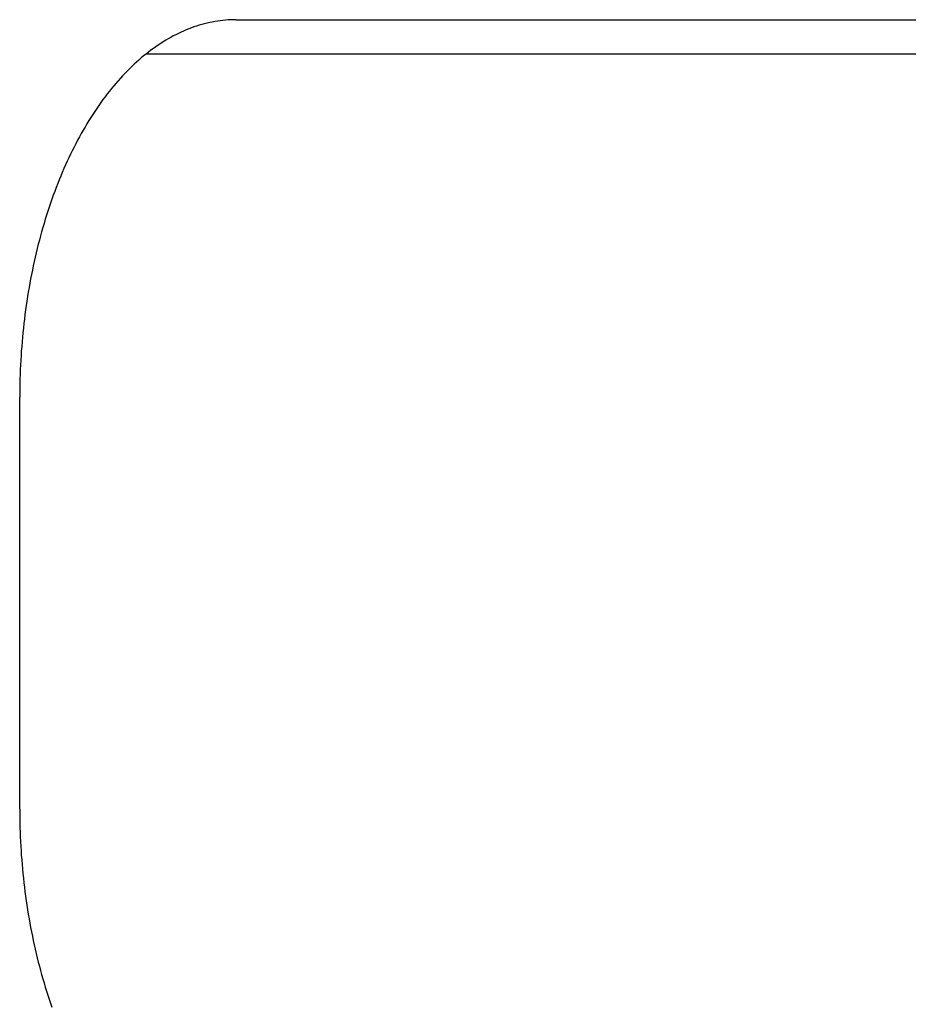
# Model space of a CAD drawing. Extents: x 668 to 3164, y 1007 to 2724.
# Tile 99 of 152: x 3138 to 3151, y 1744 to 1759. Entities that reach past the tile are written whole.
import ezdxf

# ---------------------------------------------------------------- set-up
doc = ezdxf.new("R2010")
doc.units = 0
doc.layers.add('KF_GRAVIS_12_REAR', color=7, linetype='CONTINUOUS')

# ---------------------------------------------------------------- blocks, each defined once
blk = doc.blocks.new('KF_GRAVIS_12_REAR')
at = {"layer": 'KF_GRAVIS_12_REAR'}
for p, q in [((119.50202, -494.5), (127.92078, -494.5)), ((127.92078, -494.5), (135.49611, -494.5)), ((131.79538, -495), (118.18779, -495)), ((116.34735, -506), (116.34735, -500))]:
    blk.add_line(p, q, dxfattribs=at)
for points in [[(119.502, -494.5, 0), (119.463, -494.5, 0), (119.425, -494.502, 0), (119.386, -494.504, 0), (119.347, -494.507, 0), (119.309, -494.51, 0), (119.27, -494.515, 0), (119.231, -494.52, 0), (119.193, -494.526, 0), (119.154, -494.534, 0), (119.116, -494.541, 0), (119.077, -494.55, 0), (119.039, -494.56, 0), (119.001, -494.57, 0), (118.963, -494.581, 0), (118.925, -494.593, 0), (118.887, -494.606, 0), (118.849, -494.619, 0), (118.811, -494.634, 0), (118.773, -494.649, 0), (118.735, -494.665, 0), (118.698, -494.682, 0), (118.661, -494.699, 0), (118.623, -494.718, 0), (118.586, -494.737, 0), (118.549, -494.757, 0), (118.512, -494.778, 0), (118.476, -494.799, 0), (118.439, -494.822, 0), (118.403, -494.845, 0), (118.367, -494.869, 0), (118.331, -494.893, 0), (118.295, -494.919, 0), (118.259, -494.945, 0), (118.224, -494.972, 0), (118.188, -495, 0), (118.153, -495.028, 0), (118.118, -495.057, 0), (118.084, -495.087, 0), (118.049, -495.118, 0), (118.015, -495.149, 0), (117.981, -495.182, 0), (117.947, -495.215, 0), (117.914, -495.248, 0), (117.88, -495.282, 0), (117.847, -495.318, 0), (117.814, -495.353, 0), (117.782, -495.39, 0), (117.749, -495.427, 0), (117.717, -495.465, 0), (117.686, -495.503, 0), (117.654, -495.542, 0), (117.623, -495.582, 0), (117.592, -495.623, 0), (117.561, -495.664, 0), (117.531, -495.706, 0), (117.501, -495.748, 0), (117.471, -495.792, 0), (117.441, -495.835, 0), (117.412, -495.88, 0), (117.383, -495.925, 0), (117.355, -495.97, 0), (117.327, -496.017, 0), (117.299, -496.063, 0), (117.271, -496.111, 0), (117.244, -496.159, 0), (117.217, -496.208, 0), (117.191, -496.257, 0), (117.165, -496.306, 0), (117.139, -496.357, 0), (117.113, -496.408, 0), (117.088, -496.459, 0), (117.063, -496.511, 0), (117.039, -496.563, 0), (117.015, -496.616, 0), (116.991, -496.67, 0), (116.968, -496.724, 0), (116.945, -496.778, 0), (116.923, -496.833, 0), (116.901, -496.888, 0), (116.879, -496.944, 0), (116.858, -497.001, 0), (116.837, -497.058, 0), (116.816, -497.115, 0), (116.796, -497.172, 0), (116.776, -497.231, 0), (116.757, -497.289, 0), (116.738, -497.348, 0), (116.72, -497.407, 0), (116.702, -497.467, 0), (116.684, -497.527, 0), (116.667, -497.588, 0), (116.65, -497.648, 0), (116.634, -497.71, 0), (116.618, -497.771, 0), (116.603, -497.833, 0), (116.587, -497.895, 0), (116.573, -497.958, 0), (116.559, -498.021, 0), (116.545, -498.084, 0), (116.532, -498.147, 0), (116.519, -498.211, 0), (116.507, -498.275, 0), (116.495, -498.339, 0), (116.483, -498.403, 0), (116.472, -498.468, 0), (116.462, -498.533, 0), (116.452, -498.598, 0), (116.442, -498.664, 0), (116.433, -498.729, 0), (116.424, -498.795, 0), (116.416, -498.861, 0), (116.408, -498.927, 0), (116.401, -498.993, 0), (116.394, -499.06, 0), (116.387, -499.126, 0), (116.381, -499.193, 0), (116.376, -499.26, 0), (116.371, -499.327, 0), (116.367, -499.394, 0), (116.363, -499.461, 0), (116.359, -499.528, 0), (116.356, -499.595, 0), (116.353, -499.663, 0), (116.351, -499.73, 0), (116.349, -499.798, 0), (116.348, -499.865, 0), (116.348, -499.933, 0), (116.347, -500, 0)], [(116.347, -506, 0), (116.348, -506.067, 0), (116.348, -506.135, 0), (116.349, -506.202, 0), (116.351, -506.27, 0), (116.353, -506.337, 0), (116.356, -506.405, 0), (116.359, -506.472, 0), (116.363, -506.539, 0), (116.367, -506.606, 0), (116.371, -506.673, 0), (116.376, -506.74, 0), (116.381, -506.807, 0), (116.387, -506.874, 0), (116.394, -506.94, 0), (116.401, -507.007, 0), (116.408, -507.073, 0), (116.416, -507.139, 0), (116.424, -507.205, 0), (116.433, -507.271, 0), (116.442, -507.336, 0), (116.452, -507.402, 0), (116.462, -507.467, 0), (116.472, -507.532, 0), (116.483, -507.597, 0), (116.495, -507.661, 0), (116.507, -507.725, 0), (116.519, -507.789, 0), (116.532, -507.853, 0), (116.545, -507.916, 0), (116.559, -507.979, 0), (116.573, -508.042, 0), (116.587, -508.105, 0), (116.603, -508.167, 0), (116.618, -508.229, 0), (116.634, -508.29, 0), (116.65, -508.352, 0), (116.667, -508.412, 0), (116.684, -508.473, 0), (116.702, -508.533, 0), (116.72, -508.593, 0), (116.738, -508.652, 0), (116.757, -508.711, 0), (116.776, -508.769, 0), (116.796, -508.828, 0), (116.816, -508.885, 0)]]:
    blk.add_polyline3d(points, dxfattribs=at)

msp = doc.modelspace()

# ---------------------------------------------------------------- block references
at = {"layer": 'KF_GRAVIS_12_REAR'}
msp.add_blockref('KF_GRAVIS_12_REAR', (3021.439, 2253.101), dxfattribs=at)

doc.saveas('drawing.dxf')
